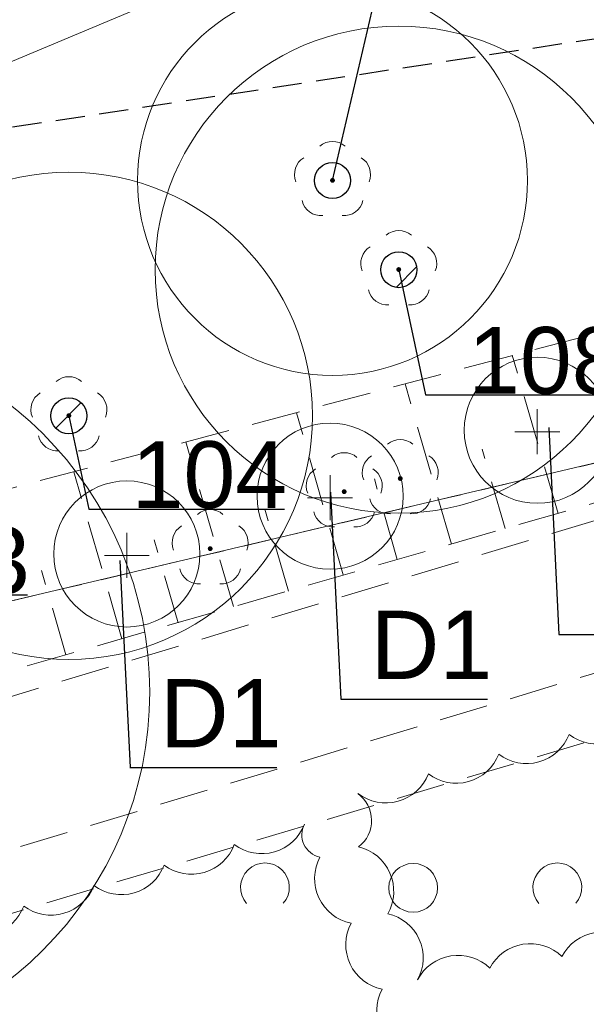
# Model space of a CAD drawing. Header units: metres. Extents: x 6540907 to 6541833, y 5893434 to 5894895.
# Tile 133 of 256: x 6541333 to 6541345, y 5894249 to 5894269. Entities that reach past the tile are written whole.
import ezdxf
from ezdxf import colors
from ezdxf.entities.mleader import LeaderData, LeaderLine
from ezdxf.math import Vec2, Vec3

# ---------------------------------------------------------------- set-up
doc = ezdxf.new("R2010")
doc.units = ezdxf.units.M
doc.header["$MEASUREMENT"] = 0
for name, pattern in [('1.0_0.5', [1.5, 1, -0.5]), ('2', [0.9, 0.6, -0.3]), ('219-500', [0, 0]), ('egug-500', [1, 0.5, -0.5])]:
    doc.linetypes.add(name, pattern=pattern)
doc.layers.get('0').update_dxf_attribs({"color": 2, "linetype": 'CONTINUOUS', "lineweight": 5})
for name, color, linetype, lineweight in [('218-kontur użytku gruntowego', 251, 'CONTINUOUS', 9), ('219-działka ewidencyjna', 152, 'CONTINUOUS', 18), ('chodnik', 251, 'CONTINUOUS', 9), ('drzewo liściaste', 251, 'CONTINUOUS', 9), ('skarpa nieumocniona', 251, 'CONTINUOUS', 9), ('woda stojąca', 251, 'CONTINUOUS', 9), ('z_i_drzewa_liściste_korony', 66, 'CONTINUOUS', 20), ('z_i_drzewa_opis', 7, 'CONTINUOUS', 25), ('z_n_kom_alnus glutinosa', 162, 'CONTINUOUS', 20), ('zadrzewienie  zakrzewienie', 252, 'CONTINUOUS', 15), ('Zakres', 252, 'CONTINUOUS', 15)]:
    doc.layers.add(name, color=color, linetype=linetype, lineweight=lineweight)
doc.layers.add('z_i_masywy_grupy', color=7, linetype='CONTINUOUS', lineweight=13, true_color=0x7f926c)
doc.styles.add('Opisowy', font='arial.ttf')

# ---------------------------------------------------------------- blocks, each defined once
blk = doc.blocks.new('OTZK1')
at = {"color": 0, "linetype": 'Continuous'}
blk.add_circle((0, 0), 0.5, dxfattribs=at)
blk = doc.blocks.new('OTZK2')
at = {"color": 0, "linetype": 'Continuous'}
blk.add_arc((0, 0), 0.5, 318.85, 221.162, dxfattribs=at)
blk = doc.blocks.new('OP021')
at = {"linetype": 'Continuous', "lineweight": 13}
h = blk.add_hatch(color=0, dxfattribs=at)
edge = h.paths.add_edge_path()
edge.add_arc((0, 0), 0.05, 0, 360)
at = {"color": 0, "linetype": 'Continuous', "lineweight": 13}
for centre, start, end in [((0, 0.4), 49.272, 130.728), ((-0.38, 0.124), 121.308, 202.548), ((0.38, 0.124), 337.452, 58.692), ((-0.235, -0.324), 193.221, 274.871), ((0.235, -0.324), 265.129, 346.779)]:
    blk.add_arc(centre, 0.4, start, end, dxfattribs=at)
blk = doc.blocks.new('_None')
blk = doc.blocks.new('punkt')
h = blk.add_hatch()
h.set_pattern_fill('ANSI32', color=256, scale=0.2)
h.set_pattern_definition([(45, (-4781848.87, -5644337.08), (-1.34703841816, 1.34703841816), []), (45, (-4781847.972, -5644337.08), (-1.34703841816, 1.34703841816), [])])
edge = h.paths.add_edge_path()
edge.add_arc((0, 0), 0.243, 0, 360)
blk.add_circle((0, 0), 0.243)
blk = doc.blocks.new('d')
at = {"linetype": 'Continuous'}
for points in [[(0, 0.461), (0, -0.461)], [(0.461, 0), (-0.461, 0)]]:
    blk.add_lwpolyline(points, dxfattribs=at)
blk.add_circle((0, 0.031), 1.5, dxfattribs=at)

msp = doc.modelspace()

# ---------------------------------------------------------------- linework, layer by layer
at = {"layer": '218-kontur użytku gruntowego', "linetype": 'egug-500', "lineweight": 18, "flags": 128}
for points in [[(6541372.49, 5894266.088), (6541308.83, 5894251.038)], [(6541308.83, 5894251.038), (6541372.49, 5894266.088)]]:
    msp.add_lwpolyline(points, dxfattribs=at)
at = {"layer": '219-działka ewidencyjna', "linetype": '219-500', "lineweight": 18, "flags": 128}
msp.add_lwpolyline([(6541372.49, 5894266.088), (6541308.83, 5894251.038)], dxfattribs=at)
at = {"layer": 'chodnik', "linetype": '1.0_0.5', "lineweight": 18, "flags": 128}
msp.add_lwpolyline([(6541148.09, 5894266.608), (6541121.4, 5894253.108), (6541122.75, 5894251.218), (6541149.27, 5894263.848), (6541185.84, 5894277.468), (6541214.53, 5894280.958), (6541220.14, 5894280.468), (6541232.78, 5894276.948), (6541273.74, 5894255.128), (6541292.32, 5894248.138), (6541299.58, 5894246.488), (6541311.46, 5894246.228), (6541320.71, 5894247.928), (6541358.75, 5894259.418), (6541381.84, 5894259.168), (6541383.11, 5894258.688), (6541394.29, 5894255.868), (6541417.15, 5894246.908), (6541419.74, 5894244.818), (6541430.87, 5894235.068), (6541433.75, 5894232.708), (6541442.13, 5894221.108), (6541450.88, 5894208.258), (6541461.26, 5894194.908), (6541472.88, 5894183.518), (6541484.16, 5894175.358), (6541492.85, 5894170.438), (6541512, 5894163.558), (6541515.21, 5894162.958), (6541516.3, 5894165.558), (6541512.94, 5894166.398), (6541494.11, 5894173.178), (6541485.78, 5894177.878), (6541474.82, 5894185.818), (6541463.5, 5894196.908), (6541453.3, 5894210.018), (6541444.59, 5894222.828), (6541435.95, 5894234.788), (6541432.81, 5894237.358), (6541421.67, 5894247.118), (6541418.67, 5894249.528), (6541395.21, 5894258.728), (6541384.01, 5894261.548), (6541382.4, 5894262.168), (6541358.33, 5894262.418), (6541320.17, 5894250.908), (6541310.58, 5894248.848), (6541305.73, 5894248.828), (6541301.24, 5894249.028), (6541301.24, 5894249.028), (6541293.42, 5894251.278), (6541277.75, 5894257.108), (6541274.98, 5894257.888), (6541233.63, 5894279.558), (6541220.53, 5894283.528), (6541214.73, 5894283.598), (6541185.16, 5894280.418)], close=True, dxfattribs=at)
at = {"layer": 'skarpa nieumocniona', "linetype": '1.0_0.5', "lineweight": 18, "flags": 128}
msp.add_lwpolyline([(6541238.86, 5894282.658), (6541222.53, 5894292.678), (6541210.27, 5894298.348), (6541202.83, 5894299.098), (6541175.26, 5894298.768), (6541172.11, 5894297.428), (6541146.54, 5894285.048), (6541121.4, 5894270.348), (6541116.81, 5894264.988), (6541123.07, 5894268.238), (6541147.87, 5894282.508), (6541176.95, 5894296.368), (6541201.06, 5894296.188), (6541202.53, 5894296.088), (6541208.92, 5894295.108), (6541221.57, 5894290.368), (6541245.99, 5894275.438), (6541263.08, 5894265.018), (6541277.75, 5894257.108), (6541302.09, 5894249.758), (6541317.41, 5894250.828), (6541352.27, 5894260.858), (6541358.33, 5894262.418), (6541366.33, 5894262.978), (6541360.81, 5894263.338), (6541351.4, 5894263.938), (6541327.52, 5894257.608), (6541315.64, 5894254.238), (6541306.2, 5894252.618), (6541295.24, 5894253.978), (6541280.67, 5894260.548), (6541263.34, 5894267.618), (6541258.09, 5894270.738)], close=True, dxfattribs=at)
for points in [[(6541344.4, 5894258.588), (6541343.46, 5894261.838)], [(6541342.21, 5894257.958), (6541341.26, 5894261.248)], [(6541339.99, 5894257.328), (6541339.03, 5894260.658)], [(6541337.74, 5894256.678), (6541336.76, 5894260.058)], [(6541343.31, 5894258.278), (6541342.84, 5894259.908)], [(6541335.45, 5894256.018), (6541334.46, 5894259.448)], [(6541341.1, 5894257.648), (6541340.63, 5894259.298)], [(6541338.87, 5894256.998), (6541338.38, 5894258.678)], [(6541336.6, 5894256.348), (6541336.11, 5894258.048)], [(6541334.3, 5894255.688), (6541333.8, 5894257.418)]]:
    msp.add_lwpolyline(points, dxfattribs=at)
at = {"layer": 'woda stojąca', "linetype": 'Continuous', "lineweight": 18, "flags": 128}
msp.add_lwpolyline([(6541063.19, 5894246.088), (6541068.21, 5894250.668), (6541072.59, 5894255.888), (6541074.57, 5894258.978), (6541086.39, 5894262.458), (6541096.18, 5894263.598), (6541105.39, 5894267.078), (6541116.8, 5894272.458), (6541141.83, 5894291.668), (6541172.37, 5894303.688), (6541190.02, 5894309.528), (6541205.73, 5894305.568), (6541217.2, 5894301.948), (6541235.79, 5894287.538), (6541265.97, 5894273.418), (6541297.72, 5894261.208), (6541316.24, 5894260.738), (6541351.89, 5894275.738), (6541367.34, 5894279.258), (6541389.88, 5894276.588)], dxfattribs=at)
at = {"layer": 'z_i_drzewa_liściste_korony', "linetype": 'Continuous'}
for centre, radius in [((6541339.771, 5894265.425), 4), ((6541341.131, 5894263.595), 5), ((6541334.361, 5894260.595), 5), ((6541328.521, 5894254.925), 7.5)]:
    msp.add_circle(centre, radius, dxfattribs=at)
at = {"layer": 'z_i_masywy_grupy', "linetype": 'Continuous'}
for points in [[(6541346.07, 5894254.458, -0.5), (6541344.626, 5894254.054, -0.5), (6541343.181, 5894253.649, -0.5), (6541341.737, 5894253.245, -0.5), (6541340.292, 5894252.84, -0.5), (6541340.305, 5894251.745, -0.5), (6541340.905, 5894250.37, -0.5), (6541341.517, 5894249.017, -0.5), (6541342.998, 5894249.256, -0.5), (6541344.479, 5894249.495, -0.5), (6541345.96, 5894249.734, -0.5)], [(6541341.427, 5894247.464, -0.5), (6541340.789, 5894248.821, -0.5), (6541340.151, 5894250.178, -0.5), (6541339.513, 5894251.536, -0.5), (6541339.195, 5894252.212, -0.5), (6541337.755, 5894251.792, -0.5), (6541336.315, 5894251.372, -0.5), (6541334.875, 5894250.951, -0.5), (6541333.435, 5894250.531, -0.5), (6541331.995, 5894250.111, -0.5), (6541330.555, 5894249.69, -0.5), (6541329.115, 5894249.27, -0.5), (6541327.675, 5894248.85, -0.5), (6541326.235, 5894248.429, -0.5)]]:
    msp.add_lwpolyline(points, format="xyb", dxfattribs=at)
at = {"layer": 'zadrzewienie  zakrzewienie', "linetype": '1.0_0.5', "lineweight": 18, "flags": 128}
msp.add_lwpolyline([(6541318.34, 5894220.138), (6541365.21, 5894218.338), (6541400.25, 5894206.118), (6541416.54, 5894198.838), (6541431.06, 5894175.018), (6541451.77, 5894156.318), (6541474.69, 5894125.818), (6541515.21, 5894162.958), (6541506.98, 5894164.118), (6541490.01, 5894171.058), (6541473.59, 5894181.618), (6541460.36, 5894193.948), (6541433.18, 5894231.658), (6541416.44, 5894245.338), (6541382.33, 5894257.938), (6541358.84, 5894258.028), (6541325.63, 5894248.128), (6541325.63, 5894248.128)], close=True, dxfattribs=at)
at = {"layer": 'Zakres', "linetype": '2', "lineweight": 25, "flags": 128}
msp.add_lwpolyline([(6541682.61, 5894095.007), (6541557.28, 5894200.188), (6541380.44, 5894273.688), (6541307.38, 5894262.598), (6541211.66, 5894300.638), (6541170.76, 5894305.568), (6541137.92, 5894291.268), (6541058.11, 5894283.298), (6540997.5, 5894230.068), (6540930.81, 5894138.998)], dxfattribs=at)

# ---------------------------------------------------------------- block references
at = {"layer": 'drzewo liściaste', "linetype": 'Continuous', "lineweight": 18}
for p in [(6541339.77, 5894265.428), (6541339.77, 5894265.428), (6541339.77, 5894265.428), (6541341.13, 5894263.598), (6541341.13, 5894263.598), (6541341.13, 5894263.598), (6541334.36, 5894260.598), (6541334.36, 5894260.598), (6541334.36, 5894260.598), (6541341.16, 5894259.308), (6541341.16, 5894259.308), (6541341.16, 5894259.308), (6541340.01, 5894259.038), (6541340.01, 5894259.038), (6541340.01, 5894259.038), (6541337.26, 5894257.868), (6541337.26, 5894257.868), (6541337.26, 5894257.868)]:
    msp.add_blockref('OP021', p, dxfattribs=at)
at = {"layer": 'z_i_drzewa_opis', "ltscale": 0.01, "xscale": 1.520278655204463, "yscale": 1.520278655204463, "zscale": 1.520278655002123}
for p in [(6541339.771, 5894265.425), (6541341.131, 5894263.595)]:
    msp.add_blockref('punkt', p, dxfattribs=at)
at = {"layer": 'z_i_drzewa_opis', "linetype": 'Continuous', "xscale": 1.520278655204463, "yscale": 1.520278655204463, "zscale": 1.520278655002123}
msp.add_blockref('punkt', (6541334.361, 5894260.595), dxfattribs=at)
at = {"layer": 'z_n_kom_alnus glutinosa', "linetype": 'Continuous'}
for p in [(6541343.973, 5894260.267), (6541339.721, 5894258.913), (6541335.55, 5894257.728)]:
    msp.add_blockref('d', p, dxfattribs=at)
at = {"layer": 'zadrzewienie  zakrzewienie', "linetype": 'Continuous', "lineweight": 18}
for name, p in [('OTZK2', (6541338.384, 5894250.915)), ('OTZK2', (6541344.384, 5894250.915)), ('OTZK1', (6541341.426, 5894250.904))]:
    msp.add_blockref(name, p, dxfattribs=at)

# ---------------------------------------------------------------- leaders
at = {"layer": 'z_i_drzewa_opis'}
ml = msp.add_multileader_mtext('Standard', dxfattribs=at)
ml.set_content('109', color=256, style='Opisowy')
ml.set_leader_properties()
ml.set_arrow_properties(name='NONE')
ml.build(insert=Vec2(0, 0))
ml.multileader.update_dxf_attribs({"has_dogleg": 0, "text_left_attachment_type": 6, "text_right_attachment_type": 5, "text_top_attachment_type": 0, "text_bottom_attachment_type": 0, "dogleg_length": 1.914, "arrow_head_size": 7.005})
ctx = ml.context
ctx.base_point, ctx.char_height, ctx.arrow_head_size, ctx.landing_gap_size, ctx.plane_origin = Vec3(6541340.584, 5894268.917), 1.3683, 7.005, 0.876, Vec3(6541333.188, 5894257.449)
ctx.left_attachment, ctx.right_attachment, ctx.attachment_type = 6, 5, 2
notes = []
notes.append((ctx, [(1, (1, 1, 0), (6541337.544, 5894268.917), (1, 0), 3.041, [(0, [(6541339.771, 5894265.425), (6541340.584, 5894268.917), (6541340.584, 5894268.917), (6541340.584, 5894268.917), (6541340.584, 5894268.917), (6541340.584, 5894268.917), (6541340.584, 5894268.917), (6541340.584, 5894268.917), (6541340.584, 5894268.917), (6541340.584, 5894268.917), (6541340.584, 5894268.917), (6541340.584, 5894268.917), (6541340.584, 5894268.917), (6541340.584, 5894268.917), (6541340.584, 5894268.917), (6541340.584, 5894268.917), (6541340.584, 5894268.917), (6541340.584, 5894268.917), (6541340.584, 5894268.917), (6541340.584, 5894268.917), (6541340.584, 5894268.917), (6541340.584, 5894268.917), (6541340.584, 5894268.917), (6541340.584, 5894268.917), (6541340.584, 5894268.917), (6541340.584, 5894268.917), (6541340.584, 5894268.917), (6541340.584, 5894268.917), (6541340.584, 5894268.917), (6541340.584, 5894268.917), (6541340.584, 5894268.917), (6541340.584, 5894268.917), (6541340.584, 5894268.917), (6541340.584, 5894268.917), (6541340.584, 5894268.917), (6541340.584, 5894268.917), (6541340.584, 5894268.917), (6541340.584, 5894268.917), (6541340.584, 5894268.917), (6541340.584, 5894268.917), (6541340.584, 5894268.917), (6541340.584, 5894268.917), (6541340.584, 5894268.917), (6541340.584, 5894268.917), (6541340.584, 5894268.917), (6541340.584, 5894268.917), (6541340.584, 5894268.917), (6541340.584, 5894268.917), (6541340.584, 5894268.917), (6541340.584, 5894268.917), (6541340.584, 5894268.917), (6541340.584, 5894268.917), (6541340.584, 5894268.917), (6541340.584, 5894268.917), (6541340.584, 5894268.917), (6541340.584, 5894268.917), (6541340.584, 5894268.917), (6541340.584, 5894268.917), (6541340.584, 5894268.917), (6541340.584, 5894268.917), (6541340.584, 5894268.917), (6541340.584, 5894268.917), (6541340.584, 5894268.917), (6541340.584, 5894268.917), (6541340.584, 5894268.917), (6541340.584, 5894268.917), (6541340.584, 5894268.917), (6541340.584, 5894268.917), (6541340.584, 5894268.917), (6541340.584, 5894268.917), (6541340.584, 5894268.917), (6541340.584, 5894268.917), (6541340.584, 5894268.917), (6541340.584, 5894268.917), (6541340.584, 5894268.917), (6541340.584, 5894268.917), (6541340.584, 5894268.917), (6541340.584, 5894268.917), (6541340.584, 5894268.917), (6541340.584, 5894268.917), (6541340.584, 5894268.917), (6541340.584, 5894268.917), (6541340.584, 5894268.917), (6541340.584, 5894268.917), (6541340.584, 5894268.917), (6541340.584, 5894268.917), (6541340.584, 5894268.917), (6541340.584, 5894268.917), (6541340.584, 5894268.917), (6541340.584, 5894268.917), (6541340.584, 5894268.917), (6541340.584, 5894268.917), (6541340.584, 5894268.917), (6541340.584, 5894268.917), (6541340.584, 5894268.917), (6541340.584, 5894268.917), (6541340.584, 5894268.917), (6541340.584, 5894268.917), (6541340.584, 5894268.917), (6541340.584, 5894268.917), (6541340.584, 5894268.917), (6541340.584, 5894268.917), (6541340.584, 5894268.917), (6541340.584, 5894268.917), (6541340.584, 5894268.917), (6541340.584, 5894268.917), (6541340.584, 5894268.917), (6541340.584, 5894268.917), (6541340.584, 5894268.917), (6541340.584, 5894268.917), (6541340.584, 5894268.917), (6541340.584, 5894268.917), (6541340.584, 5894268.917), (6541340.584, 5894268.917), (6541340.584, 5894268.917), (6541340.584, 5894268.917), (6541340.584, 5894268.917), (6541340.584, 5894268.917), (6541340.584, 5894268.917), (6541340.584, 5894268.917), (6541340.584, 5894268.917), (6541340.584, 5894268.917), (6541340.584, 5894268.917), (6541340.584, 5894268.917), (6541340.584, 5894268.917), (6541340.584, 5894268.917), (6541340.584, 5894268.917), (6541340.584, 5894268.917)], 256, [])])]))
ctx.mtext.insert, ctx.mtext.flow_direction = Vec3(6541341.46, 5894270.308), 5
at = {"layer": 'z_i_drzewa_opis', "ltscale": 0.01}
ml = msp.add_multileader_mtext('Standard', dxfattribs=at)
ml.set_content('108', color=256, style='Opisowy')
ml.set_leader_properties()
ml.set_arrow_properties(name='NONE')
ml.build(insert=Vec2(0, 0))
ml.multileader.update_dxf_attribs({"has_dogleg": 0, "text_left_attachment_type": 6, "text_right_attachment_type": 5, "text_top_attachment_type": 0, "text_bottom_attachment_type": 0, "dogleg_length": 1.914, "arrow_head_size": 7.005})
ctx = ml.context
ctx.base_point, ctx.char_height, ctx.arrow_head_size, ctx.landing_gap_size, ctx.plane_origin = Vec3(6541341.677, 5894261.026), 1.3683, 7.005, 0.876, Vec3(6541334.548, 5894255.619)
ctx.left_attachment, ctx.right_attachment, ctx.attachment_type = 6, 5, 2
notes.append((ctx, [(1, (1, 1, 0), (6541338.637, 5894261.026), (1, 0), 3.041, [(0, [(6541341.131, 5894263.595), (6541341.677, 5894261.026), (6541341.677, 5894261.026), (6541341.677, 5894261.026), (6541341.677, 5894261.026), (6541341.677, 5894261.026), (6541341.677, 5894261.026), (6541341.677, 5894261.026), (6541341.677, 5894261.026), (6541341.677, 5894261.026), (6541341.677, 5894261.026), (6541341.677, 5894261.026), (6541341.677, 5894261.026), (6541341.677, 5894261.026), (6541341.677, 5894261.026), (6541341.677, 5894261.026), (6541341.677, 5894261.026), (6541341.677, 5894261.026), (6541341.677, 5894261.026), (6541341.677, 5894261.026), (6541341.677, 5894261.026), (6541341.677, 5894261.026), (6541341.677, 5894261.026), (6541341.677, 5894261.026), (6541341.677, 5894261.026), (6541341.677, 5894261.026), (6541341.677, 5894261.026), (6541341.677, 5894261.026), (6541341.677, 5894261.026), (6541341.677, 5894261.026), (6541341.677, 5894261.026), (6541341.677, 5894261.026), (6541341.677, 5894261.026), (6541341.677, 5894261.026), (6541341.677, 5894261.026), (6541341.677, 5894261.026), (6541341.677, 5894261.026), (6541341.677, 5894261.026), (6541341.677, 5894261.026), (6541341.677, 5894261.026), (6541341.677, 5894261.026), (6541341.677, 5894261.026), (6541341.677, 5894261.026), (6541341.677, 5894261.026), (6541341.677, 5894261.026), (6541341.677, 5894261.026), (6541341.677, 5894261.026), (6541341.677, 5894261.026), (6541341.677, 5894261.026), (6541341.677, 5894261.026), (6541341.677, 5894261.026), (6541341.677, 5894261.026), (6541341.677, 5894261.026), (6541341.677, 5894261.026), (6541341.677, 5894261.026), (6541341.677, 5894261.026), (6541341.677, 5894261.026), (6541341.677, 5894261.026), (6541341.677, 5894261.026), (6541341.677, 5894261.026), (6541341.677, 5894261.026), (6541341.677, 5894261.026), (6541341.677, 5894261.026), (6541341.677, 5894261.026), (6541341.677, 5894261.026), (6541341.677, 5894261.026), (6541341.677, 5894261.026), (6541341.677, 5894261.026), (6541341.677, 5894261.026), (6541341.677, 5894261.026), (6541341.677, 5894261.026), (6541341.677, 5894261.026), (6541341.677, 5894261.026), (6541341.677, 5894261.026), (6541341.677, 5894261.026), (6541341.677, 5894261.026), (6541341.677, 5894261.026), (6541341.677, 5894261.026), (6541341.677, 5894261.026), (6541341.677, 5894261.026), (6541341.677, 5894261.026), (6541341.677, 5894261.026), (6541341.677, 5894261.026), (6541341.677, 5894261.026), (6541341.677, 5894261.026), (6541341.677, 5894261.026), (6541341.677, 5894261.026), (6541341.677, 5894261.026), (6541341.677, 5894261.026), (6541341.677, 5894261.026), (6541341.677, 5894261.026), (6541341.677, 5894261.026), (6541341.677, 5894261.026), (6541341.677, 5894261.026), (6541341.677, 5894261.026), (6541341.677, 5894261.026), (6541341.677, 5894261.026), (6541341.677, 5894261.026), (6541341.677, 5894261.026), (6541341.677, 5894261.026), (6541341.677, 5894261.026), (6541341.677, 5894261.026), (6541341.677, 5894261.026), (6541341.677, 5894261.026), (6541341.677, 5894261.026), (6541341.677, 5894261.026), (6541341.677, 5894261.026), (6541341.677, 5894261.026), (6541341.677, 5894261.026), (6541341.677, 5894261.026), (6541341.677, 5894261.026), (6541341.677, 5894261.026), (6541341.677, 5894261.026), (6541341.677, 5894261.026), (6541341.677, 5894261.026), (6541341.677, 5894261.026), (6541341.677, 5894261.026), (6541341.677, 5894261.026), (6541341.677, 5894261.026), (6541341.677, 5894261.026), (6541341.677, 5894261.026), (6541341.677, 5894261.026), (6541341.677, 5894261.026), (6541341.677, 5894261.026), (6541341.677, 5894261.026), (6541341.677, 5894261.026), (6541341.677, 5894261.026), (6541341.677, 5894261.026)], 256, [])])]))
ctx.mtext.insert, ctx.mtext.flow_direction = Vec3(6541342.553, 5894262.418), 5
at = {"layer": 'z_i_drzewa_opis', "linetype": 'Continuous'}
ml = msp.add_multileader_mtext('Standard', dxfattribs=at)
ml.set_content('104', color=256, style='Opisowy')
ml.set_leader_properties()
ml.set_arrow_properties(name='NONE')
ml.build(insert=Vec2(0, 0))
ml.multileader.update_dxf_attribs({"has_dogleg": 0, "text_left_attachment_type": 6, "text_right_attachment_type": 5, "text_top_attachment_type": 0, "text_bottom_attachment_type": 0, "dogleg_length": 1.914, "arrow_head_size": 7.005})
ctx = ml.context
ctx.base_point, ctx.char_height, ctx.arrow_head_size, ctx.landing_gap_size, ctx.plane_origin = Vec3(6541334.773, 5894258.68), 1.3683, 7.005, 0.876, Vec3(6541327.778, 5894252.619)
ctx.left_attachment, ctx.right_attachment, ctx.attachment_type = 6, 5, 2
notes.append((ctx, [(1, (1, 1, 0), (6541331.732, 5894258.68), (1, 0), 3.041, [(0, [(6541334.361, 5894260.595), (6541334.773, 5894258.68), (6541334.773, 5894258.68), (6541334.773, 5894258.68), (6541334.773, 5894258.68), (6541334.773, 5894258.68), (6541334.773, 5894258.68), (6541334.773, 5894258.68), (6541334.773, 5894258.68), (6541334.773, 5894258.68), (6541334.773, 5894258.68), (6541334.773, 5894258.68), (6541334.773, 5894258.68), (6541334.773, 5894258.68), (6541334.773, 5894258.68), (6541334.773, 5894258.68), (6541334.773, 5894258.68), (6541334.773, 5894258.68), (6541334.773, 5894258.68), (6541334.773, 5894258.68), (6541334.773, 5894258.68), (6541334.773, 5894258.68), (6541334.773, 5894258.68), (6541334.773, 5894258.68), (6541334.773, 5894258.68), (6541334.773, 5894258.68), (6541334.773, 5894258.68), (6541334.773, 5894258.68), (6541334.773, 5894258.68), (6541334.773, 5894258.68), (6541334.773, 5894258.68), (6541334.773, 5894258.68), (6541334.773, 5894258.68), (6541334.773, 5894258.68), (6541334.773, 5894258.68), (6541334.773, 5894258.68), (6541334.773, 5894258.68), (6541334.773, 5894258.68), (6541334.773, 5894258.68), (6541334.773, 5894258.68), (6541334.773, 5894258.68), (6541334.773, 5894258.68), (6541334.773, 5894258.68), (6541334.773, 5894258.68), (6541334.773, 5894258.68), (6541334.773, 5894258.68), (6541334.773, 5894258.68), (6541334.773, 5894258.68), (6541334.773, 5894258.68), (6541334.773, 5894258.68), (6541334.773, 5894258.68), (6541334.773, 5894258.68), (6541334.773, 5894258.68), (6541334.773, 5894258.68), (6541334.773, 5894258.68), (6541334.773, 5894258.68), (6541334.773, 5894258.68), (6541334.773, 5894258.68), (6541334.773, 5894258.68), (6541334.773, 5894258.68), (6541334.773, 5894258.68), (6541334.773, 5894258.68), (6541334.773, 5894258.68), (6541334.773, 5894258.68), (6541334.773, 5894258.68), (6541334.773, 5894258.68), (6541334.773, 5894258.68), (6541334.773, 5894258.68), (6541334.773, 5894258.68), (6541334.773, 5894258.68), (6541334.773, 5894258.68), (6541334.773, 5894258.68), (6541334.773, 5894258.68), (6541334.773, 5894258.68), (6541334.773, 5894258.68), (6541334.773, 5894258.68), (6541334.773, 5894258.68), (6541334.773, 5894258.68), (6541334.773, 5894258.68), (6541334.773, 5894258.68), (6541334.773, 5894258.68), (6541334.773, 5894258.68), (6541334.773, 5894258.68), (6541334.773, 5894258.68), (6541334.773, 5894258.68), (6541334.773, 5894258.68), (6541334.773, 5894258.68), (6541334.773, 5894258.68), (6541334.773, 5894258.68), (6541334.773, 5894258.68), (6541334.773, 5894258.68), (6541334.773, 5894258.68), (6541334.773, 5894258.68), (6541334.773, 5894258.68), (6541334.773, 5894258.68), (6541334.773, 5894258.68), (6541334.773, 5894258.68), (6541334.773, 5894258.68), (6541334.773, 5894258.68), (6541334.773, 5894258.68), (6541334.773, 5894258.68), (6541334.773, 5894258.68), (6541334.773, 5894258.68), (6541334.773, 5894258.68), (6541334.773, 5894258.68), (6541334.773, 5894258.68), (6541334.773, 5894258.68), (6541334.773, 5894258.68), (6541334.773, 5894258.68), (6541334.773, 5894258.68), (6541334.773, 5894258.68), (6541334.773, 5894258.68), (6541334.773, 5894258.68), (6541334.773, 5894258.68), (6541334.773, 5894258.68), (6541334.773, 5894258.68), (6541334.773, 5894258.68), (6541334.773, 5894258.68), (6541334.773, 5894258.68), (6541334.773, 5894258.68), (6541334.773, 5894258.68), (6541334.773, 5894258.68), (6541334.773, 5894258.68), (6541334.773, 5894258.68), (6541334.773, 5894258.68), (6541334.773, 5894258.68)], 256, [])])]))
ctx.mtext.insert, ctx.mtext.flow_direction = Vec3(6541335.649, 5894260.072), 5
at = {"layer": 'z_i_drzewa_opis'}
ml = msp.add_multileader_mtext('Standard', dxfattribs=at)
ml.set_content('D1', color=256, style='Opisowy')
ml.set_leader_properties()
ml.set_arrow_properties(name='NONE')
ml.build(insert=Vec2(0, 0))
ml.multileader.update_dxf_attribs({"has_dogleg": 0, "text_left_attachment_type": 6, "text_right_attachment_type": 5, "text_top_attachment_type": 0, "text_bottom_attachment_type": 0, "dogleg_length": 1.914, "arrow_head_size": 4.904})
ctx = ml.context
ctx.base_point, ctx.char_height, ctx.arrow_head_size, ctx.landing_gap_size, ctx.plane_origin = Vec3(6541344.415, 5894256.106), 1.4, 4.904, 0.613, Vec3(6541339.255, 5894253.037)
ctx.left_attachment, ctx.right_attachment, ctx.attachment_type = 6, 5, 2
notes.append((ctx, [(1, (1, 1, 0), (6541342.286, 5894256.106), (1, 0), 2.128, [(0, [(6541344.208, 5894260.355), (6541344.415, 5894256.106), (6541344.415, 5894256.106), (6541344.415, 5894256.106), (6541344.415, 5894256.106), (6541344.415, 5894256.106), (6541344.415, 5894256.106), (6541344.415, 5894256.106), (6541344.415, 5894256.106), (6541344.415, 5894256.106), (6541344.415, 5894256.106), (6541344.415, 5894256.106), (6541344.415, 5894256.106), (6541344.415, 5894256.106), (6541344.415, 5894256.106), (6541344.415, 5894256.106), (6541344.415, 5894256.106), (6541344.415, 5894256.106), (6541344.415, 5894256.106), (6541344.415, 5894256.106), (6541344.415, 5894256.106), (6541344.415, 5894256.106), (6541344.415, 5894256.106), (6541344.415, 5894256.106), (6541344.415, 5894256.106), (6541344.415, 5894256.106), (6541344.415, 5894256.106), (6541344.415, 5894256.106), (6541344.415, 5894256.106), (6541344.415, 5894256.106), (6541344.415, 5894256.106), (6541344.415, 5894256.106), (6541344.415, 5894256.106), (6541344.415, 5894256.106), (6541344.415, 5894256.106), (6541344.415, 5894256.106), (6541344.415, 5894256.106), (6541344.415, 5894256.106), (6541344.415, 5894256.106), (6541344.415, 5894256.106), (6541344.415, 5894256.106), (6541344.415, 5894256.106), (6541344.415, 5894256.106), (6541344.415, 5894256.106), (6541344.415, 5894256.106), (6541344.415, 5894256.106), (6541344.415, 5894256.106), (6541344.415, 5894256.106), (6541344.415, 5894256.106), (6541344.415, 5894256.106), (6541344.415, 5894256.106), (6541344.415, 5894256.106), (6541344.415, 5894256.106), (6541344.415, 5894256.106), (6541344.415, 5894256.106), (6541344.415, 5894256.106), (6541344.415, 5894256.106), (6541344.415, 5894256.106), (6541344.415, 5894256.106), (6541344.415, 5894256.106), (6541344.415, 5894256.106), (6541344.415, 5894256.106), (6541344.415, 5894256.106), (6541344.415, 5894256.106), (6541344.415, 5894256.106), (6541344.415, 5894256.106), (6541344.415, 5894256.106), (6541344.415, 5894256.106), (6541344.415, 5894256.106), (6541344.415, 5894256.106), (6541344.415, 5894256.106), (6541344.415, 5894256.106), (6541344.415, 5894256.106), (6541344.415, 5894256.106), (6541344.415, 5894256.106), (6541344.415, 5894256.106), (6541344.415, 5894256.106), (6541344.415, 5894256.106), (6541344.415, 5894256.106), (6541344.415, 5894256.106), (6541344.415, 5894256.106), (6541344.415, 5894256.106), (6541344.415, 5894256.106), (6541344.415, 5894256.106), (6541344.415, 5894256.106), (6541344.415, 5894256.106), (6541344.415, 5894256.106), (6541344.415, 5894256.106), (6541344.415, 5894256.106), (6541344.415, 5894256.106), (6541344.415, 5894256.106), (6541344.415, 5894256.106), (6541344.415, 5894256.106), (6541344.415, 5894256.106), (6541344.415, 5894256.106), (6541344.415, 5894256.106), (6541344.415, 5894256.106), (6541344.415, 5894256.106), (6541344.415, 5894256.106), (6541344.415, 5894256.106), (6541344.415, 5894256.106), (6541344.415, 5894256.106), (6541344.415, 5894256.106), (6541344.415, 5894256.106), (6541344.415, 5894256.106), (6541344.415, 5894256.106), (6541344.415, 5894256.106), (6541344.415, 5894256.106), (6541344.415, 5894256.106), (6541344.415, 5894256.106), (6541344.415, 5894256.106), (6541344.415, 5894256.106), (6541344.415, 5894256.106), (6541344.415, 5894256.106), (6541344.415, 5894256.106), (6541344.415, 5894256.106), (6541344.415, 5894256.106), (6541344.415, 5894256.106), (6541344.415, 5894256.106), (6541344.415, 5894256.106), (6541344.415, 5894256.106), (6541344.415, 5894256.106)], 256, [])])]))
ctx.mtext.insert, ctx.mtext.flow_direction = Vec3(6541345.028, 5894257.92), 5
at = {"layer": 'z_i_drzewa_opis', "linetype": 'Continuous'}
ml = msp.add_multileader_mtext('Standard', dxfattribs=at)
ml.set_content('103', color=256, style='Opisowy')
ml.set_leader_properties()
ml.set_arrow_properties(name='NONE')
ml.build(insert=Vec2(0, 0))
ml.multileader.update_dxf_attribs({"has_dogleg": 0, "text_left_attachment_type": 6, "text_right_attachment_type": 5, "text_top_attachment_type": 0, "text_bottom_attachment_type": 0, "dogleg_length": 1.914, "arrow_head_size": 7.005})
ctx = ml.context
ctx.base_point, ctx.char_height, ctx.arrow_head_size, ctx.landing_gap_size, ctx.plane_origin = Vec3(6541329.495, 5894256.921), 1.3683, 7.005, 0.876, Vec3(6541322.288, 5894251.759)
ctx.left_attachment, ctx.right_attachment, ctx.attachment_type = 6, 5, 2
notes.append((ctx, [(1, (1, 1, 0), (6541326.454, 5894256.921), (1, 0), 3.041, [(0, [(6541328.871, 5894259.735), (6541329.495, 5894256.921), (6541329.495, 5894256.921), (6541329.495, 5894256.921), (6541329.495, 5894256.921), (6541329.495, 5894256.921), (6541329.495, 5894256.921), (6541329.495, 5894256.921), (6541329.495, 5894256.921), (6541329.495, 5894256.921), (6541329.495, 5894256.921), (6541329.495, 5894256.921), (6541329.495, 5894256.921), (6541329.495, 5894256.921), (6541329.495, 5894256.921), (6541329.495, 5894256.921), (6541329.495, 5894256.921), (6541329.495, 5894256.921), (6541329.495, 5894256.921), (6541329.495, 5894256.921), (6541329.495, 5894256.921), (6541329.495, 5894256.921), (6541329.495, 5894256.921), (6541329.495, 5894256.921), (6541329.495, 5894256.921), (6541329.495, 5894256.921), (6541329.495, 5894256.921), (6541329.495, 5894256.921), (6541329.495, 5894256.921), (6541329.495, 5894256.921), (6541329.495, 5894256.921), (6541329.495, 5894256.921), (6541329.495, 5894256.921), (6541329.495, 5894256.921), (6541329.495, 5894256.921), (6541329.495, 5894256.921), (6541329.495, 5894256.921), (6541329.495, 5894256.921), (6541329.495, 5894256.921), (6541329.495, 5894256.921), (6541329.495, 5894256.921), (6541329.495, 5894256.921), (6541329.495, 5894256.921), (6541329.495, 5894256.921), (6541329.495, 5894256.921), (6541329.495, 5894256.921), (6541329.495, 5894256.921), (6541329.495, 5894256.921), (6541329.495, 5894256.921), (6541329.495, 5894256.921), (6541329.495, 5894256.921), (6541329.495, 5894256.921), (6541329.495, 5894256.921), (6541329.495, 5894256.921), (6541329.495, 5894256.921), (6541329.495, 5894256.921), (6541329.495, 5894256.921), (6541329.495, 5894256.921), (6541329.495, 5894256.921), (6541329.495, 5894256.921), (6541329.495, 5894256.921), (6541329.495, 5894256.921), (6541329.495, 5894256.921), (6541329.495, 5894256.921), (6541329.495, 5894256.921), (6541329.495, 5894256.921), (6541329.495, 5894256.921), (6541329.495, 5894256.921), (6541329.495, 5894256.921), (6541329.495, 5894256.921), (6541329.495, 5894256.921), (6541329.495, 5894256.921), (6541329.495, 5894256.921), (6541329.495, 5894256.921), (6541329.495, 5894256.921), (6541329.495, 5894256.921), (6541329.495, 5894256.921), (6541329.495, 5894256.921), (6541329.495, 5894256.921), (6541329.495, 5894256.921), (6541329.495, 5894256.921), (6541329.495, 5894256.921), (6541329.495, 5894256.921), (6541329.495, 5894256.921), (6541329.495, 5894256.921), (6541329.495, 5894256.921), (6541329.495, 5894256.921), (6541329.495, 5894256.921), (6541329.495, 5894256.921), (6541329.495, 5894256.921), (6541329.495, 5894256.921), (6541329.495, 5894256.921), (6541329.495, 5894256.921), (6541329.495, 5894256.921), (6541329.495, 5894256.921), (6541329.495, 5894256.921), (6541329.495, 5894256.921), (6541329.495, 5894256.921), (6541329.495, 5894256.921), (6541329.495, 5894256.921), (6541329.495, 5894256.921), (6541329.495, 5894256.921), (6541329.495, 5894256.921), (6541329.495, 5894256.921), (6541329.495, 5894256.921), (6541329.495, 5894256.921), (6541329.495, 5894256.921), (6541329.495, 5894256.921), (6541329.495, 5894256.921), (6541329.495, 5894256.921), (6541329.495, 5894256.921), (6541329.495, 5894256.921), (6541329.495, 5894256.921), (6541329.495, 5894256.921), (6541329.495, 5894256.921), (6541329.495, 5894256.921), (6541329.495, 5894256.921), (6541329.495, 5894256.921), (6541329.495, 5894256.921), (6541329.495, 5894256.921), (6541329.495, 5894256.921), (6541329.495, 5894256.921), (6541329.495, 5894256.921), (6541329.495, 5894256.921), (6541329.495, 5894256.921), (6541329.495, 5894256.921)], 256, [])])]))
ctx.mtext.insert, ctx.mtext.flow_direction = Vec3(6541330.371, 5894258.313), 5
at = {"layer": 'z_i_drzewa_opis'}
ml = msp.add_multileader_mtext('Standard', dxfattribs=at)
ml.set_content('D1', color=256, style='Opisowy')
ml.set_leader_properties()
ml.set_arrow_properties(name='NONE')
ml.build(insert=Vec2(0, 0))
ml.multileader.update_dxf_attribs({"has_dogleg": 0, "text_left_attachment_type": 6, "text_right_attachment_type": 5, "text_top_attachment_type": 0, "text_bottom_attachment_type": 0, "dogleg_length": 1.914, "arrow_head_size": 4.904})
ctx = ml.context
ctx.base_point, ctx.char_height, ctx.arrow_head_size, ctx.landing_gap_size, ctx.plane_origin = Vec3(6541339.939, 5894254.778), 1.4, 4.904, 0.613, Vec3(6541334.779, 5894251.709)
ctx.left_attachment, ctx.right_attachment, ctx.attachment_type = 6, 5, 2
notes.append((ctx, [(1, (1, 1, 0), (6541337.81, 5894254.778), (1, 0), 2.128, [(0, [(6541339.732, 5894259.027), (6541339.939, 5894254.778), (6541339.939, 5894254.778), (6541339.939, 5894254.778), (6541339.939, 5894254.778), (6541339.939, 5894254.778), (6541339.939, 5894254.778), (6541339.939, 5894254.778), (6541339.939, 5894254.778), (6541339.939, 5894254.778), (6541339.939, 5894254.778), (6541339.939, 5894254.778), (6541339.939, 5894254.778), (6541339.939, 5894254.778), (6541339.939, 5894254.778), (6541339.939, 5894254.778), (6541339.939, 5894254.778), (6541339.939, 5894254.778), (6541339.939, 5894254.778), (6541339.939, 5894254.778), (6541339.939, 5894254.778), (6541339.939, 5894254.778), (6541339.939, 5894254.778), (6541339.939, 5894254.778), (6541339.939, 5894254.778), (6541339.939, 5894254.778), (6541339.939, 5894254.778), (6541339.939, 5894254.778), (6541339.939, 5894254.778), (6541339.939, 5894254.778), (6541339.939, 5894254.778), (6541339.939, 5894254.778), (6541339.939, 5894254.778), (6541339.939, 5894254.778), (6541339.939, 5894254.778), (6541339.939, 5894254.778), (6541339.939, 5894254.778), (6541339.939, 5894254.778), (6541339.939, 5894254.778), (6541339.939, 5894254.778), (6541339.939, 5894254.778), (6541339.939, 5894254.778), (6541339.939, 5894254.778), (6541339.939, 5894254.778), (6541339.939, 5894254.778), (6541339.939, 5894254.778), (6541339.939, 5894254.778), (6541339.939, 5894254.778), (6541339.939, 5894254.778), (6541339.939, 5894254.778), (6541339.939, 5894254.778), (6541339.939, 5894254.778), (6541339.939, 5894254.778), (6541339.939, 5894254.778), (6541339.939, 5894254.778), (6541339.939, 5894254.778), (6541339.939, 5894254.778), (6541339.939, 5894254.778), (6541339.939, 5894254.778), (6541339.939, 5894254.778), (6541339.939, 5894254.778), (6541339.939, 5894254.778), (6541339.939, 5894254.778), (6541339.939, 5894254.778), (6541339.939, 5894254.778), (6541339.939, 5894254.778), (6541339.939, 5894254.778), (6541339.939, 5894254.778), (6541339.939, 5894254.778), (6541339.939, 5894254.778), (6541339.939, 5894254.778), (6541339.939, 5894254.778), (6541339.939, 5894254.778), (6541339.939, 5894254.778), (6541339.939, 5894254.778), (6541339.939, 5894254.778), (6541339.939, 5894254.778), (6541339.939, 5894254.778), (6541339.939, 5894254.778), (6541339.939, 5894254.778), (6541339.939, 5894254.778), (6541339.939, 5894254.778), (6541339.939, 5894254.778), (6541339.939, 5894254.778), (6541339.939, 5894254.778), (6541339.939, 5894254.778), (6541339.939, 5894254.778), (6541339.939, 5894254.778), (6541339.939, 5894254.778), (6541339.939, 5894254.778), (6541339.939, 5894254.778), (6541339.939, 5894254.778), (6541339.939, 5894254.778), (6541339.939, 5894254.778), (6541339.939, 5894254.778), (6541339.939, 5894254.778), (6541339.939, 5894254.778), (6541339.939, 5894254.778), (6541339.939, 5894254.778), (6541339.939, 5894254.778), (6541339.939, 5894254.778), (6541339.939, 5894254.778), (6541339.939, 5894254.778), (6541339.939, 5894254.778), (6541339.939, 5894254.778), (6541339.939, 5894254.778), (6541339.939, 5894254.778), (6541339.939, 5894254.778), (6541339.939, 5894254.778), (6541339.939, 5894254.778), (6541339.939, 5894254.778), (6541339.939, 5894254.778), (6541339.939, 5894254.778), (6541339.939, 5894254.778), (6541339.939, 5894254.778), (6541339.939, 5894254.778), (6541339.939, 5894254.778), (6541339.939, 5894254.778), (6541339.939, 5894254.778), (6541339.939, 5894254.778), (6541339.939, 5894254.778), (6541339.939, 5894254.778)], 256, [])])]))
ctx.mtext.insert, ctx.mtext.flow_direction = Vec3(6541340.552, 5894256.593), 5
ml = msp.add_multileader_mtext('Standard', dxfattribs=at)
ml.set_content('D1', color=256, style='Opisowy')
ml.set_leader_properties()
ml.set_arrow_properties(name='NONE')
ml.build(insert=Vec2(0, 0))
ml.multileader.update_dxf_attribs({"has_dogleg": 0, "text_left_attachment_type": 6, "text_right_attachment_type": 5, "text_top_attachment_type": 0, "text_bottom_attachment_type": 0, "dogleg_length": 1.914, "arrow_head_size": 4.904})
ctx = ml.context
ctx.base_point, ctx.char_height, ctx.arrow_head_size, ctx.landing_gap_size, ctx.plane_origin = Vec3(6541335.615, 5894253.375), 1.4, 4.904, 0.613, Vec3(6541330.455, 5894250.306)
ctx.left_attachment, ctx.right_attachment, ctx.attachment_type = 6, 5, 2
notes.append((ctx, [(1, (1, 1, 0), (6541333.486, 5894253.375), (1, 0), 2.128, [(0, [(6541335.408, 5894257.624), (6541335.615, 5894253.375), (6541335.615, 5894253.375), (6541335.615, 5894253.375), (6541335.615, 5894253.375), (6541335.615, 5894253.375), (6541335.615, 5894253.375), (6541335.615, 5894253.375), (6541335.615, 5894253.375), (6541335.615, 5894253.375), (6541335.615, 5894253.375), (6541335.615, 5894253.375), (6541335.615, 5894253.375), (6541335.615, 5894253.375), (6541335.615, 5894253.375), (6541335.615, 5894253.375), (6541335.615, 5894253.375), (6541335.615, 5894253.375), (6541335.615, 5894253.375), (6541335.615, 5894253.375), (6541335.615, 5894253.375), (6541335.615, 5894253.375), (6541335.615, 5894253.375), (6541335.615, 5894253.375), (6541335.615, 5894253.375), (6541335.615, 5894253.375), (6541335.615, 5894253.375), (6541335.615, 5894253.375), (6541335.615, 5894253.375), (6541335.615, 5894253.375), (6541335.615, 5894253.375), (6541335.615, 5894253.375), (6541335.615, 5894253.375), (6541335.615, 5894253.375), (6541335.615, 5894253.375), (6541335.615, 5894253.375), (6541335.615, 5894253.375), (6541335.615, 5894253.375), (6541335.615, 5894253.375), (6541335.615, 5894253.375), (6541335.615, 5894253.375), (6541335.615, 5894253.375), (6541335.615, 5894253.375), (6541335.615, 5894253.375), (6541335.615, 5894253.375), (6541335.615, 5894253.375), (6541335.615, 5894253.375), (6541335.615, 5894253.375), (6541335.615, 5894253.375), (6541335.615, 5894253.375), (6541335.615, 5894253.375), (6541335.615, 5894253.375), (6541335.615, 5894253.375), (6541335.615, 5894253.375), (6541335.615, 5894253.375), (6541335.615, 5894253.375), (6541335.615, 5894253.375), (6541335.615, 5894253.375), (6541335.615, 5894253.375), (6541335.615, 5894253.375), (6541335.615, 5894253.375), (6541335.615, 5894253.375), (6541335.615, 5894253.375), (6541335.615, 5894253.375), (6541335.615, 5894253.375), (6541335.615, 5894253.375), (6541335.615, 5894253.375), (6541335.615, 5894253.375), (6541335.615, 5894253.375), (6541335.615, 5894253.375), (6541335.615, 5894253.375), (6541335.615, 5894253.375), (6541335.615, 5894253.375), (6541335.615, 5894253.375), (6541335.615, 5894253.375), (6541335.615, 5894253.375), (6541335.615, 5894253.375), (6541335.615, 5894253.375), (6541335.615, 5894253.375), (6541335.615, 5894253.375), (6541335.615, 5894253.375), (6541335.615, 5894253.375), (6541335.615, 5894253.375), (6541335.615, 5894253.375), (6541335.615, 5894253.375), (6541335.615, 5894253.375), (6541335.615, 5894253.375), (6541335.615, 5894253.375), (6541335.615, 5894253.375), (6541335.615, 5894253.375), (6541335.615, 5894253.375), (6541335.615, 5894253.375), (6541335.615, 5894253.375), (6541335.615, 5894253.375), (6541335.615, 5894253.375), (6541335.615, 5894253.375), (6541335.615, 5894253.375), (6541335.615, 5894253.375), (6541335.615, 5894253.375), (6541335.615, 5894253.375), (6541335.615, 5894253.375), (6541335.615, 5894253.375), (6541335.615, 5894253.375), (6541335.615, 5894253.375), (6541335.615, 5894253.375), (6541335.615, 5894253.375), (6541335.615, 5894253.375), (6541335.615, 5894253.375), (6541335.615, 5894253.375), (6541335.615, 5894253.375), (6541335.615, 5894253.375), (6541335.615, 5894253.375), (6541335.615, 5894253.375), (6541335.615, 5894253.375), (6541335.615, 5894253.375), (6541335.615, 5894253.375), (6541335.615, 5894253.375), (6541335.615, 5894253.375), (6541335.615, 5894253.375), (6541335.615, 5894253.375), (6541335.615, 5894253.375), (6541335.615, 5894253.375)], 256, [])])]))
ctx.mtext.insert, ctx.mtext.flow_direction = Vec3(6541336.228, 5894255.189), 5
for ctx, leaders in notes:
    for number, flags, end, landing, length, lines in leaders:
        leader = LeaderData()
        leader.index, (leader.has_last_leader_line, leader.has_dogleg_vector, leader.attachment_direction) = number, flags
        leader.last_leader_point, leader.dogleg_vector, leader.dogleg_length = Vec3(end), Vec3(landing), length
        for number, points, colour, breaks in lines:
            line = LeaderLine()
            line.index, line.vertices, line.color, line.breaks = number, Vec3.list(points), colors.encode_raw_color(colour), breaks
            leader.lines.append(line)
        ctx.leaders.append(leader)

doc.saveas('drawing.dxf')
